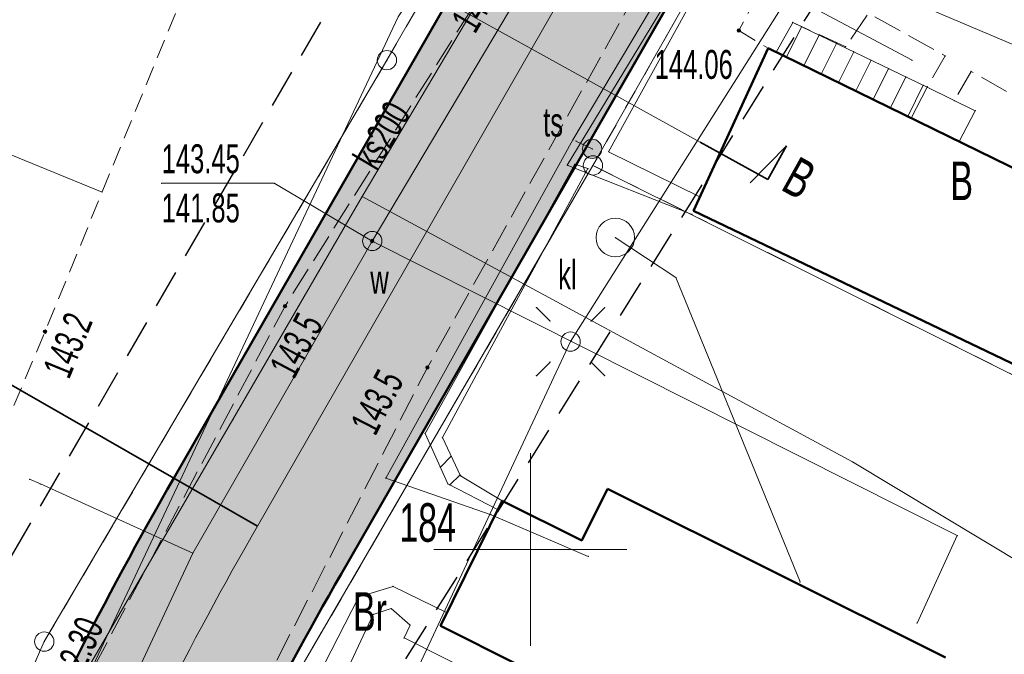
# Model space of a CAD drawing. Extents: x 6456700 to 6518119, y 5963420 to 5980059.
# Tile 129 of 256: x 6512206 to 6512231, y 5965846 to 5965863. Entities that reach past the tile are written whole.
import ezdxf
from ezdxf.enums import TextEntityAlignment as Align

# ---------------------------------------------------------------- set-up
doc = ezdxf.new("R2010")
doc.units = 0
doc.header["$MEASUREMENT"] = 0
for name, pattern in [('L_0_03', [1, 0.5, -0.5]), ('L_0_04', [1.5, 1, -0.5]), ('L_0_52', [1, 0.75, -0.25]), ('L_0_5A', [0.75, 0.5, -0.25])]:
    doc.linetypes.add(name, pattern=pattern)
doc.layers.get('0').update_dxf_attribs({"color": 2, "linetype": 'CONTINUOUS', "lineweight": 5})
for name, color, linetype, lineweight in [('000_Inne__niezydentyfikowane_', 7, 'CONTINUOUS', 18), ('18mm Kreska ciągła', 7, 'CONTINUOUS', 18), ('202_punkt_graniczny', 7, 'CONTINUOUS', 18), ('210_oznaczenie_konturu_uzytku_gruntowego', 96, 'CONTINUOUS', 18), ('211_numer_dzialki_ewidencyjnej', 7, 'CONTINUOUS', 18), ('218_kontur_uzytku_gruntowego', 96, 'L_0_03', 18), ('219_dzialka_ewidencyjna', 7, 'CONTINUOUS', 18), ('312_budynek_ewidencyjny', 7, 'CONTINUOUS', 18), ('352_schody', 7, 'CONTINUOUS', 18), ('35mm Ciągła', 7, 'CONTINUOUS', 35), ('50mm Kreska ciągła', 7, 'CONTINUOUS', 50), ('9mm Kreska ciągła', 252, 'CONTINUOUS', 9), ('jezdnia', 7, 'CONTINUOUS', 18), ('komora_podziemna', 7, 'CONTINUOUS', 18), ('komora_podziemna_Atr17', 7, 'CONTINUOUS', 18), ('latarnia', 7, 'CONTINUOUS', 18), ('obszar_utwardzony', 7, 'CONTINUOUS', 18), ('osadnik__szambo', 7, 'CONTINUOUS', 18), ('osadnik__szambo_Atr17', 7, 'CONTINUOUS', 18), ('pikieta_naturalna', 7, 'CONTINUOUS', 18), ('pikieta_naturalna_Atr2', 7, 'CONTINUOUS', 18), ('pikieta_sztuczna', 7, 'CONTINUOUS', 18), ('pikieta_sztuczna_Atr2', 7, 'CONTINUOUS', 18), ('przewod_elektroenergetyczny_niskiego_napiecia', 7, 'CONTINUOUS', 18), ('przewod_kanalizacyjny', 7, 'CONTINUOUS', 18), ('przewod_kanalizacyjny_Atr1', 7, 'CONTINUOUS', 18), ('przewod_telekomunikacyjny_podziemny', 7, 'CONTINUOUS', 18), ('przewod_wodociagowy', 7, 'CONTINUOUS', 18), ('rzedna', 7, 'CONTINUOUS', 18), ('rzedna_Atr2', 7, 'CONTINUOUS', 18), ('rzedna_Atr3', 7, 'CONTINUOUS', 18), ('sciana_oporowa__linia_', 7, 'CONTINUOUS', 18), ('sciana_oporowa__poligon_', 7, 'CONTINUOUS', 18), ('siatka_krzyrzy', 7, 'CONTINUOUS', 18), ('skarpa_nieumocniona', 7, 'CONTINUOUS', 18), ('slup_przewodow_napowietrznych', 7, 'CONTINUOUS', 18), ('slupek_telekomunikacyjny', 7, 'CONTINUOUS', 18), ('slupek_telekomunikacyjny_Atr17', 7, 'CONTINUOUS', 18), ('taras', 7, 'CONTINUOUS', 18), ('Zakres', 7, 'CONTINUOUS', 18)]:
    doc.layers.add(name, color=color, linetype=linetype, lineweight=lineweight)
doc.styles.get("Standard").update_dxf_attribs({"font": 'txt', "width": 0.75})
doc.styles.add('Znaczniki', font='GOTHIC.TTF', dxfattribs={"width": 0.7})

# ---------------------------------------------------------------- blocks, each defined once
blk = doc.blocks.new('mdcp_nowa')
at = {"layer": 'pikieta_naturalna', "linetype": 'Continuous', "lineweight": 18}
for points in [[(6494943.64, 5982306.265, 1), (6494943.64, 5982306.355, 1)], [(6494937.42, 5982305.605, 1), (6494937.42, 5982305.695, 1)], [(6494947.33, 5982304.675, 1), (6494947.33, 5982304.765, 1)]]:
    blk.add_hatch(color=18, dxfattribs=at).paths.add_polyline_path(points)
at = {"layer": 'pikieta_sztuczna', "linetype": 'Continuous', "lineweight": 18}
blk.add_hatch(color=18, dxfattribs=at).paths.add_polyline_path([(6494955.4, 5982313.415, 1), (6494955.4, 5982313.505, 1)])
at = {"layer": 'rzedna', "linetype": 'Continuous', "lineweight": 18}
blk.add_hatch(color=18, dxfattribs=at).paths.add_polyline_path([(6494945.9, 5982307.955, 1), (6494945.9, 5982308.045, 1)])
at = {"layer": 'slupek_telekomunikacyjny', "linetype": 'Continuous', "lineweight": 18}
blk.add_hatch(color=30, dxfattribs=at).paths.add_polyline_path([(6494951.6, 5982310.14, 1), (6494951.6, 5982310.64, 1)])
at = {"layer": '000_Inne__niezydentyfikowane_', "linetype": 'Continuous', "lineweight": 18, "flags": 128}
blk.add_lwpolyline([(6494938.9, 5982309.27), (6494922.65, 5982315.93)], dxfattribs=at)
at = {"layer": '000_Inne__niezydentyfikowane_'}
blk.add_point((6494938.9, 5982309.27), dxfattribs=at)
at = {"layer": '202_punkt_graniczny', "color": 7, "linetype": 'Continuous', "lineweight": 18}
for centre in [(6494946.28, 5982312.69), (6494951.62, 5982309.96), (6494937.4, 5982297.61)]:
    blk.add_circle(centre, 0.25, dxfattribs=at)
at = {"layer": '202_punkt_graniczny'}
for p in [(6494946.28, 5982312.69), (6494951.62, 5982309.96), (6494937.4, 5982297.61)]:
    blk.add_point(p, dxfattribs=at)
at = {"layer": '218_kontur_uzytku_gruntowego', "lineweight": 18, "flags": 128}
for points in [[(6494946.28, 5982312.69), (6494956.48, 5982330.44)], [(6494961.6, 5982327.54), (6494951.62, 5982309.96)], [(6494937.4, 5982297.61), (6494946.28, 5982312.69)], [(6494951.62, 5982309.96), (6494942.78, 5982294.74)], [(6494968.23, 5982301.67), (6494951.62, 5982309.96)], [(6494919, 5982255.48), (6494937.4, 5982297.61)]]:
    blk.add_lwpolyline(points, dxfattribs=at)
at = {"layer": '218_kontur_uzytku_gruntowego'}
for p in [(6494946.28, 5982312.69), (6494946.28, 5982312.69), (6494946.28, 5982312.69), (6494946.28, 5982312.69), (6494951.62, 5982309.96), (6494951.62, 5982309.96), (6494951.62, 5982309.96), (6494951.62, 5982309.96), (6494951.62, 5982309.96), (6494951.62, 5982309.96), (6494937.4, 5982297.61), (6494937.4, 5982297.61), (6494937.4, 5982297.61), (6494937.4, 5982297.61)]:
    blk.add_point(p, dxfattribs=at)
at = {"layer": '219_dzialka_ewidencyjna', "color": 3, "linetype": 'Continuous', "lineweight": 18, "flags": 128}
for points in [[(6494946.28, 5982312.69), (6494956.48, 5982330.44)], [(6494961.6, 5982327.54), (6494951.62, 5982309.96)], [(6494937.4, 5982297.61), (6494946.28, 5982312.69)], [(6494942.78, 5982294.74), (6494951.62, 5982309.96)], [(6494951.62, 5982309.96), (6494968.23, 5982301.67)], [(6494919, 5982255.48), (6494937.4, 5982297.61)]]:
    blk.add_lwpolyline(points, dxfattribs=at)
at = {"layer": '219_dzialka_ewidencyjna', "color": 3}
for p in [(6494946.28, 5982312.69), (6494946.28, 5982312.69), (6494951.62, 5982309.96), (6494951.62, 5982309.96), (6494951.62, 5982309.96), (6494937.4, 5982297.61), (6494937.4, 5982297.61)]:
    blk.add_point(p, dxfattribs=at)
at = {"layer": '312_budynek_ewidencyjny', "color": 7, "linetype": 'Continuous', "lineweight": 50, "flags": 128}
for points in [[(6494954.23, 5982308.78), (6494956.16, 5982313)], [(6494956.16, 5982313), (6494970.17, 5982306.15)], [(6494968.2, 5982302.08), (6494954.23, 5982308.78)], [(6494951.33, 5982300.23), (6494952, 5982301.57)], [(6494952, 5982301.57), (6494960.76, 5982297.2)], [(6494947.67, 5982298.02), (6494949.27, 5982301.26)], [(6494949.27, 5982301.26), (6494951.33, 5982300.23)], [(6494949.7, 5982297), (6494947.67, 5982298.02)]]:
    blk.add_lwpolyline(points, dxfattribs=at)
at = {"layer": '312_budynek_ewidencyjny'}
for p in [(6494956.16, 5982313), (6494956.16, 5982313), (6494954.23, 5982308.78), (6494954.23, 5982308.78), (6494952, 5982301.57), (6494952, 5982301.57), (6494949.27, 5982301.26), (6494949.27, 5982301.26), (6494951.33, 5982300.23), (6494951.33, 5982300.23), (6494947.67, 5982298.02), (6494947.67, 5982298.02)]:
    blk.add_point(p, dxfattribs=at)
at = {"layer": '352_schody', "color": 7, "linetype": 'Continuous', "lineweight": 18, "flags": 128}
for points in [[(6494956.37, 5982312.9), (6494956.8, 5982313.67), (6494960.28, 5982311.99), (6494959.87, 5982311.19)], [(6494960.28, 5982311.99), (6494961.53, 5982311.38), (6494961.11, 5982310.58), (6494959.87, 5982311.19)]]:
    blk.add_lwpolyline(points, close=True, dxfattribs=at)
for points in [[(6494956.637, 5982312.769), (6494957.029, 5982313.559)], [(6494957.087, 5982312.55), (6494957.479, 5982313.342)], [(6494957.536, 5982312.33), (6494957.93, 5982313.125)], [(6494957.985, 5982312.111), (6494958.38, 5982312.907)], [(6494958.434, 5982311.891), (6494958.83, 5982312.69)], [(6494958.884, 5982311.672), (6494959.281, 5982312.472)], [(6494959.333, 5982311.452), (6494959.731, 5982312.255)], [(6494959.782, 5982311.233), (6494960.181, 5982312.038)]]:
    blk.add_lwpolyline(points, dxfattribs=at)
at = {"layer": '352_schody'}
for p in [(6494956.8, 5982313.67), (6494956.8, 5982313.67), (6494957.029, 5982313.559), (6494957.479, 5982313.342), (6494957.93, 5982313.125), (6494956.37, 5982312.9), (6494956.37, 5982312.9), (6494958.38, 5982312.907), (6494956.637, 5982312.769), (6494957.087, 5982312.55), (6494958.83, 5982312.69), (6494957.536, 5982312.33), (6494959.281, 5982312.472), (6494957.985, 5982312.111), (6494959.731, 5982312.255), (6494960.181, 5982312.038), (6494958.434, 5982311.891), (6494960.28, 5982311.99), (6494960.28, 5982311.99), (6494960.28, 5982311.99), (6494960.28, 5982311.99), (6494958.884, 5982311.672), (6494959.333, 5982311.452), (6494961.53, 5982311.38), (6494961.53, 5982311.38), (6494959.782, 5982311.233), (6494959.87, 5982311.19), (6494959.87, 5982311.19), (6494959.87, 5982311.19), (6494959.87, 5982311.19), (6494961.11, 5982310.58), (6494961.11, 5982310.58)]:
    blk.add_point(p, dxfattribs=at)
at = {"layer": 'jezdnia', "color": 7, "linetype": 'L_0_52', "lineweight": 18, "flags": 128}
blk.add_lwpolyline([(6495134.37, 5982583.3), (6495113.38, 5982574.25), (6495104.78, 5982567.21), (6495094.42, 5982556.42), (6495077.25, 5982527.64), (6495065.47, 5982509.01), (6495049.82, 5982491.48), (6495035, 5982466.78), (6495029.3, 5982456), (6495014.86, 5982429.39), (6495004.75, 5982409.18), (6494998.73, 5982397.06), (6494987.52, 5982373.63), (6494982.83, 5982364.72), (6494972.31, 5982345.03), (6494970.53, 5982342.23), (6494960.57, 5982327.01), (6494956.04, 5982320.35), (6494947.33, 5982304.72), (6494935.61, 5982281.93), (6494926.04, 5982257.99), (6494919.72, 5982242.45), (6494913.81, 5982225.8), (6494910.48, 5982216.25), (6494906.14, 5982216.99), (6494909.9, 5982227.31), (6494916.12, 5982243.16), (6494921.48, 5982258.77), (6494931.15, 5982282.69), (6494943.64, 5982306.31), (6494959.06, 5982330.89), (6494969.1, 5982347.08), (6494979.83, 5982365.44), (6494985.75, 5982378.98), (6494994.88, 5982398.03), (6495001.66, 5982410.76), (6495011.8, 5982430.8), (6495026, 5982457.23), (6495032.25, 5982468.97), (6495046.11, 5982493.71), (6495063.09, 5982514.09), (6495073.26, 5982529.52), (6495082.96, 5982547.05), (6495093.01, 5982560.56), (6495101.98, 5982569.59), (6495101.3, 5982571.6), (6495108.99, 5982577.59), (6495110.03, 5982578.44), (6495121.58, 5982583.64), (6495122.46, 5982584.02), (6495130.77, 5982587.79), (6495134.82, 5982589.62), (6495140.56, 5982589.08), (6495141.32, 5982585.54)], close=True, dxfattribs=at)
at = {"layer": 'jezdnia'}
for p in [(6494943.64, 5982306.31), (6494947.33, 5982304.72)]:
    blk.add_point(p, dxfattribs=at)
at = {"layer": 'komora_podziemna', "color": 5, "linetype": 'Continuous', "lineweight": 13}
blk.add_circle((6494945.9, 5982308), 0.25, dxfattribs=at)
at = {"layer": 'komora_podziemna'}
blk.add_point((6494945.9, 5982308), dxfattribs=at)
at = {"layer": 'latarnia', "color": 7, "linetype": 'Continuous', "lineweight": 13, "flags": 128}
for points in [[(6494950.51, 5982305.921), (6494950.157, 5982306.274)], [(6494951.571, 5982305.921), (6494951.924, 5982306.274)], [(6494950.51, 5982304.86), (6494950.157, 5982304.507)], [(6494951.571, 5982304.86), (6494951.924, 5982304.507)]]:
    blk.add_lwpolyline(points, dxfattribs=at)
at = {"layer": 'latarnia', "color": 7, "linetype": 'Continuous', "lineweight": 13}
blk.add_circle((6494951.04, 5982305.39), 0.25, dxfattribs=at)
at = {"layer": 'latarnia'}
for p in [(6494950.157, 5982306.274), (6494951.924, 5982306.274), (6494950.51, 5982305.921), (6494951.571, 5982305.921), (6494951.04, 5982305.39), (6494950.51, 5982304.86), (6494951.571, 5982304.86), (6494950.157, 5982304.507), (6494951.924, 5982304.507)]:
    blk.add_point(p, dxfattribs=at)
at = {"layer": 'obszar_utwardzony', "color": 7, "linetype": 'L_0_52', "lineweight": 18, "flags": 128}
blk.add_lwpolyline([(6494961.77, 5982319.84), (6494962.77, 5982319.21), (6494961.84, 5982317.7), (6494961.15, 5982318.12), (6494960.68, 5982317.3), (6494960.57, 5982316.31), (6494961.53, 5982315.75), (6494961.88, 5982316.34), (6494962.96, 5982315.7), (6494962.63, 5982315.1), (6494967.87, 5982312.1), (6494968.87, 5982312.11), (6494969.31, 5982312.47), (6494970.07, 5982313.81), (6494972.48, 5982312.34), (6494972.89, 5982313.03), (6494973.6, 5982312.7), (6494973.5, 5982312.71), (6494972.72, 5982311.38), (6494971.79, 5982311.92), (6494968.79, 5982306.83), (6494967.17, 5982307.62), (6494967.79, 5982308.73), (6494965.46, 5982310.09), (6494964.71, 5982308.82), (6494963.72, 5982309.3), (6494964.49, 5982310.65), (6494961.42, 5982312.4), (6494960.99, 5982311.64), (6494960.28, 5982311.99), (6494960.75, 5982312.8), (6494958.76, 5982313.91), (6494958.17, 5982313.04), (6494956.8, 5982313.67), (6494956.37, 5982312.9), (6494956.16, 5982313), (6494955.4, 5982313.46), (6494956.12, 5982314.8), (6494954.64, 5982315.57), (6494956.8, 5982319.12), (6494958.64, 5982318.07), (6494959.28, 5982318.19), (6494960.08, 5982318.81), (6494957.55, 5982320.39), (6494957.95, 5982321.07), (6494958.46, 5982321.93)], close=True, dxfattribs=at)
at = {"layer": 'obszar_utwardzony'}
for p in [(6494956.8, 5982313.67), (6494955.4, 5982313.46), (6494956.16, 5982313), (6494956.37, 5982312.9), (6494958.17, 5982313.04), (6494960.75, 5982312.8), (6494961.42, 5982312.4), (6494960.28, 5982311.99), (6494960.99, 5982311.64)]:
    blk.add_point(p, dxfattribs=at)
at = {"layer": 'osadnik__szambo', "color": 34, "linetype": 'Continuous', "lineweight": 18}
blk.add_circle((6494952.2, 5982308.09), 0.5, dxfattribs=at)
at = {"layer": 'osadnik__szambo'}
blk.add_point((6494952.2, 5982308.09), dxfattribs=at)
at = {"layer": 'pikieta_naturalna', "color": 7, "linetype": 'Continuous', "lineweight": 18}
for centre in [(6494943.64, 5982306.31), (6494937.42, 5982305.65), (6494947.33, 5982304.72)]:
    blk.add_circle(centre, 0.045, dxfattribs=at)
at = {"layer": 'pikieta_naturalna'}
for p in [(6494943.64, 5982306.31), (6494937.42, 5982305.65), (6494947.33, 5982304.72)]:
    blk.add_point(p, dxfattribs=at)
at = {"layer": 'pikieta_sztuczna', "color": 7, "linetype": 'Continuous', "lineweight": 18}
blk.add_circle((6494955.4, 5982313.46), 0.045, dxfattribs=at)
at = {"layer": 'pikieta_sztuczna'}
blk.add_point((6494955.4, 5982313.46), dxfattribs=at)
at = {"layer": 'przewod_elektroenergetyczny_niskiego_napiecia', "color": 1, "linetype": 'Continuous', "lineweight": 18, "flags": 128}
for points in [[(6494951.04, 5982305.39), (6494971.34, 5982337.55)], [(6494937.26, 5982275.87), (6494951.04, 5982305.39)]]:
    blk.add_lwpolyline(points, dxfattribs=at)
at = {"layer": 'przewod_elektroenergetyczny_niskiego_napiecia'}
blk.add_point((6494951.04, 5982305.39), dxfattribs=at)
blk.add_point((6494951.04, 5982305.39), dxfattribs=at)
at = {"layer": 'przewod_elektroenergetyczny_niskiego_napiecia', "color": 1}
blk.add_point((6494951.04, 5982305.39), dxfattribs=at)
blk.add_point((6494951.04, 5982305.39), dxfattribs=at)
at = {"layer": 'przewod_kanalizacyjny', "color": 34, "linetype": 'Continuous', "lineweight": 18, "flags": 128}
for points in [[(6494937.55, 5982295.28), (6494937.87, 5982295.79), (6494942.29, 5982303.37), (6494945.64, 5982309.15), (6494950.34, 5982317.08), (6494950.65, 5982317.6)], [(6494950.66, 5982317.6), (6494950.65, 5982317.6), (6494951.18, 5982317.32), (6494959.89, 5982312.69)], [(6494945.64, 5982309.15), (6494958.35, 5982302.27), (6494976.47, 5982291.36)], [(6494956.99, 5982299.16), (6494953.77, 5982307.05), (6494952.2, 5982308.09)]]:
    blk.add_lwpolyline(points, dxfattribs=at)
at = {"layer": 'przewod_kanalizacyjny'}
for p in [(6494959.89, 5982312.69), (6494945.64, 5982309.15), (6494945.64, 5982309.15), (6494952.2, 5982308.09), (6494953.77, 5982307.05), (6494942.29, 5982303.37), (6494958.35, 5982302.27), (6494956.99, 5982299.16)]:
    blk.add_point(p, dxfattribs=at)
at = {"layer": 'przewod_telekomunikacyjny_podziemny', "color": 30, "linetype": 'Continuous', "lineweight": 18, "flags": 128}
for points in [[(6494901.62, 5982190.73), (6494906.93, 5982205.38), (6494911.62, 5982220.93), (6494915.73, 5982231.59), (6494911.08, 5982233.33), (6494928.49, 5982275.35), (6494946.57, 5982313.81), (6494960.48, 5982334.35), (6494965.17, 5982341.38), (6494972.14, 5982353.83), (6494985.3, 5982378.53), (6494993.02, 5982395.45), (6495008.18, 5982425.35), (6495017.88, 5982443.43), (6495022.56, 5982450.66), (6495031.38, 5982466.91), (6495039.03, 5982482.79), (6495040.55, 5982485.59), (6495048.7, 5982498.93), (6495056.63, 5982506.55), (6495061.71, 5982512.37), (6495068.26, 5982521.25), (6495074.92, 5982532.24)], [(6494962.09, 5982330.47), (6494959.2, 5982324.24), (6494951.1, 5982310.62), (6494946.25, 5982301.85), (6494948.98, 5982300.9), (6494951.5, 5982299.82)], [(6494951.6, 5982310.39), (6494951.18, 5982310.59)]]:
    blk.add_lwpolyline(points, dxfattribs=at)
at = {"layer": 'przewod_telekomunikacyjny_podziemny'}
for p in [(6494951.1, 5982310.62), (6494951.18, 5982310.59), (6494951.6, 5982310.39), (6494946.25, 5982301.85), (6494948.98, 5982300.9), (6494951.5, 5982299.82)]:
    blk.add_point(p, dxfattribs=at)
at = {"layer": 'przewod_wodociagowy', "color": 5, "linetype": 'Continuous', "lineweight": 18, "flags": 128}
for points in [[(6494941.25, 5982299.9), (6494945.9, 5982308), (6494958.57, 5982329.31)], [(6494968.86, 5982315.45), (6494966.26, 5982311.51), (6494945.89, 5982320.14), (6494939.44, 5982322.87)], [(6494945.9, 5982308), (6494961.06, 5982300.36), (6494960.02, 5982298.09)], [(6494907.57, 5982152.18), (6494905.83, 5982154.51), (6494898.25, 5982164.04), (6494898.06, 5982180.83), (6494903.98, 5982205.49), (6494905.04, 5982209.28), (6494911.31, 5982228.37), (6494914.05, 5982237.38), (6494923.22, 5982259.63), (6494928.59, 5982272.81), (6494941.25, 5982299.9), (6494937.3, 5982301.7), (6494937.02, 5982301.82)]]:
    blk.add_lwpolyline(points, dxfattribs=at)
at = {"layer": 'przewod_wodociagowy'}
for p in [(6494945.9, 5982308), (6494945.9, 5982308), (6494937.02, 5982301.82), (6494937.3, 5982301.7), (6494961.06, 5982300.36), (6494941.25, 5982299.9), (6494941.25, 5982299.9), (6494960.02, 5982298.09)]:
    blk.add_point(p, dxfattribs=at)
at = {"layer": 'rzedna', "color": 7, "linetype": 'Continuous', "lineweight": 18}
blk.add_circle((6494945.9, 5982308), 0.045, dxfattribs=at)
at = {"layer": 'rzedna'}
blk.add_point((6494945.9, 5982308), dxfattribs=at)
at = {"layer": 'rzedna_Atr2', "color": 7, "linetype": 'Continuous', "lineweight": 18, "flags": 128}
blk.add_lwpolyline([(6494945.9, 5982308), (6494943.36, 5982309.5), (6494940.443, 5982309.5)], dxfattribs=at)
at = {"layer": 'rzedna_Atr2'}
for p in [(6494940.443, 5982309.5), (6494943.36, 5982309.5), (6494945.9, 5982308)]:
    blk.add_point(p, dxfattribs=at)
at = {"layer": 'sciana_oporowa__linia_', "color": 7, "linetype": 'Continuous', "lineweight": 18, "flags": 128}
for points in [[(6494954.19, 5982308.691), (6494950.953, 5982309.964), (6494954.424, 5982315.696)], [(6494954.39, 5982309.149), (6494952.027, 5982310.316), (6494954.856, 5982315.445)]]:
    blk.add_lwpolyline(points, dxfattribs=at)
at = {"layer": 'sciana_oporowa__linia_'}
for p in [(6494952.027, 5982310.316), (6494950.953, 5982309.964), (6494954.39, 5982309.149), (6494954.19, 5982308.691)]:
    blk.add_point(p, dxfattribs=at)
at = {"layer": 'sciana_oporowa__poligon_', "color": 7, "linetype": 'Continuous', "lineweight": 18, "flags": 128}
blk.add_lwpolyline([(6494947.27, 5982303.01), (6494951.15, 5982309.99), (6494951.49, 5982309.88), (6494947.72, 5982302.9), (6494948.19, 5982301.91), (6494949.27, 5982301.26), (6494949.16, 5982301.03), (6494947.86, 5982301.7)], close=True, dxfattribs=at)
for points in [[(6494947.665, 5982302.132), (6494947.949, 5982302.417)], [(6494947.913, 5982301.673), (6494948.177, 5982301.937)]]:
    blk.add_lwpolyline(points, dxfattribs=at)
at = {"layer": 'sciana_oporowa__poligon_'}
for p in [(6494951.15, 5982309.99), (6494951.15, 5982309.99), (6494951.49, 5982309.88), (6494951.49, 5982309.88), (6494947.27, 5982303.01), (6494947.27, 5982303.01), (6494947.72, 5982302.9), (6494947.72, 5982302.9), (6494947.949, 5982302.417), (6494947.665, 5982302.132), (6494948.177, 5982301.937), (6494948.19, 5982301.91), (6494948.19, 5982301.91), (6494947.86, 5982301.7), (6494947.86, 5982301.7), (6494947.913, 5982301.673), (6494949.27, 5982301.26), (6494949.27, 5982301.26), (6494949.16, 5982301.03), (6494949.16, 5982301.03)]:
    blk.add_point(p, dxfattribs=at)
at = {"layer": 'siatka_krzyrzy', "linetype": 'Continuous', "lineweight": 18, "flags": 128}
for points in [[(6494950, 5982297.5), (6494950, 5982302.5)], [(6494947.5, 5982300), (6494952.5, 5982300)]]:
    blk.add_lwpolyline(points, dxfattribs=at)
at = {"layer": 'skarpa_nieumocniona', "color": 7, "linetype": 'L_0_5A', "lineweight": 18, "flags": 128}
blk.add_lwpolyline([(6494965.58, 5982349.31), (6494962.89, 5982340.22), (6494951, 5982325), (6494945.37, 5982325.08), (6494937.42, 5982305.65), (6494933.1, 5982295.35), (6494927.37, 5982283.13), (6494921.28, 5982272.01), (6494917.86, 5982259.82), (6494915.26, 5982262.12), (6494913.02, 5982263.13), (6494900.61, 5982269.37), (6494912.93, 5982296.52), (6494936.43, 5982343.45), (6494956.82, 5982374.63), (6494978.03, 5982367.95)], close=True, dxfattribs=at)
at = {"layer": 'skarpa_nieumocniona'}
blk.add_point((6494937.42, 5982305.65), dxfattribs=at)
blk.add_point((6494937.42, 5982305.65), dxfattribs=at)
at = {"layer": 'slup_przewodow_napowietrznych', "color": 7, "linetype": 'Continuous', "lineweight": 13}
blk.add_circle((6494951.04, 5982305.39), 0.25, dxfattribs=at)
at = {"layer": 'slup_przewodow_napowietrznych'}
blk.add_point((6494951.04, 5982305.39), dxfattribs=at)
at = {"layer": 'slupek_telekomunikacyjny', "color": 30, "linetype": 'Continuous', "lineweight": 18}
blk.add_circle((6494951.6, 5982310.39), 0.25, dxfattribs=at)
at = {"layer": 'slupek_telekomunikacyjny'}
blk.add_point((6494951.6, 5982310.39), dxfattribs=at)
at = {"layer": 'taras', "color": 7, "linetype": 'Continuous', "lineweight": 18, "flags": 128}
for points in [[(6494947.15, 5982291.38), (6494942.85, 5982293.49), (6494945.55, 5982298.77), (6494946.44, 5982299.04), (6494947.84, 5982298.36), (6494947.67, 5982298.02), (6494949.7, 5982297), (6494947.7, 5982293), (6494949.22, 5982292.24), (6494948.46, 5982290.73)], [(6494947.372, 5982291.828), (6494943.815, 5982293.811), (6494945.928, 5982298.317), (6494946.394, 5982298.465), (6494946.882, 5982298.034), (6494946.723, 5982297.706), (6494948.753, 5982296.686), (6494946.751, 5982292.684), (6494948.268, 5982291.924), (6494948.146, 5982291.673)]]:
    blk.add_lwpolyline(points, close=True, dxfattribs=at)
at = {"layer": 'taras'}
for p in [(6494946.44, 5982299.04), (6494945.55, 5982298.77), (6494945.928, 5982298.317), (6494946.394, 5982298.465), (6494947.84, 5982298.36), (6494946.882, 5982298.034), (6494947.67, 5982298.02), (6494946.723, 5982297.706)]:
    blk.add_point(p, dxfattribs=at)
at = {"layer": 'Zakres', "linetype": 'L_0_04', "lineweight": 25, "flags": 128}
blk.add_lwpolyline([(6495113.77, 5985050.22), (6495121.12, 5984877.07), (6495125.76, 5984757.87), (6495129.89, 5984649.81), (6495141.08, 5984611.3), (6495145.77, 5984544.53), (6495147.36, 5984487.27), (6495157.22, 5984392.07), (6495162.95, 5984387.45), (6495180.24, 5984384.16), (6495229.5, 5984386.61), (6495251.65, 5984373.41), (6495258.77, 5984357.12), (6495255.44, 5984330.44), (6495250.77, 5984304.39), (6495252.21, 5984282.78), (6495255.46, 5984256.45), (6495254.94, 5984238.25), (6495266.4, 5984211), (6495277.24, 5984182.33), (6495294.2, 5984133.19), (6495300.94, 5984095.37), (6495313.24, 5984037.69), (6495317.44, 5983978.18), (6495300.35, 5983922.18), (6495282.35, 5983883.38), (6495266.21, 5983862.23), (6495242.03, 5983839.67), (6495211.11, 5983816.86), (6495158.26, 5983772.66), (6495130.6, 5983651.16), (6495116.31, 5983543.43), (6495129.51, 5983346.73), (6495134.58, 5983264.71), (6495139.64, 5983186.97), (6495193.25, 5983077.94), (6495199.2, 5983041.97), (6495206.23, 5983026), (6495208.96, 5983004.88), (6495202.27, 5982979.48), (6495202.42, 5982950.13), (6495209.35, 5982897.38), (6495215.97, 5982850.34), (6495228.6, 5982809.97), (6495226.85, 5982778.82), (6495225.04, 5982750.56), (6495220.26, 5982723.37), (6495226.54, 5982679.97), (6495206.06, 5982669.48), (6495192.68, 5982657.71), (6495184.57, 5982648.65), (6495174.78, 5982624.58), (6495164.23, 5982604.61), (6495150.7, 5982588.3), (6495137.69, 5982582.43), (6495118.26, 5982573.75), (6495100.35, 5982558.42), (6495090.36, 5982544.99), (6495075.87, 5982519.06), (6495060.83, 5982499.68), (6495049.41, 5982485.49), (6495035.07, 5982459.7), (6495006.7, 5982406.64), (6494980.89, 5982351.84), (6494944.35, 5982293.29), (6494925.72, 5982250.11), (6494905.2, 5982190.37), (6494898.43, 5982153.5), (6494879.51, 5982063.89), (6494864.14, 5981992.66), (6494816.93, 5981768.61), (6494777.79, 5981577.7), (6494739.84, 5981394.72), (6494718.65, 5981297.89), (6494716.45, 5981237.31), (6494738.62, 5981208.21), (6494776.48, 5981173.06), (6494817.16, 5981137.44), (6494847.63, 5981109.8), (6494877.39, 5981077.08), (6494912.75, 5981030.55), (6494916.06, 5981014.71), (6494903.86, 5980957.01), (6494916.13, 5980953.51), (6494892.32, 5980927.59), (6494850.7, 5980858.8), (6494806.81, 5980779.89), (6494785.1, 5980753.49), (6494715.22, 5980723.29), (6494679.96, 5980686.78), (6494651.35, 5980651.29), (6494549.14, 5980683.24), (6494511.84, 5980659.66), (6494443.61, 5980630.33), (6494428.78, 5980598.6), (6494431.58, 5980579.46), (6494420.56, 5980549.76), (6494416.45, 5980528.2), (6494403.86, 5980507.16), (6494388.89, 5980482.96), (6494365.32, 5980407.99), (6494335.67, 5980315.15), (6494332.29, 5980297.41), (6494335.1, 5980278.18), (6494347.25, 5980254.84), (6494336.79, 5980250.09), (6494300.04, 5980271.34), (6494320.8, 5980301.43), (6494336.81, 5980349.17), (6494344.85, 5980380.92), (6494360.85, 5980437.13), (6494374.18, 5980476.38), (6494386.14, 5980498.84), (6494403.02, 5980528.52), (6494411.33, 5980563.19), (6494420.84, 5980586.25), (6494420.25, 5980601.11), (6494434.95, 5980635.94), (6494446.75, 5980644.99), (6494465.77, 5980647.27), (6494513.02, 5980669.46), (6494507.85, 5980679.68), (6494547.89, 5980705.83), (6494570.06, 5980691.34), (6494636.17, 5980669.05), (6494706.14, 5980756.86), (6494742.78, 5980772.58), (6494798.53, 5980814.27), (6494826.12, 5980867.97), (6494849.57, 5980908.6), (6494845.35, 5980942.01), (6494853.94, 5980970.83), (6494891.08, 5980960.54), (6494890.11, 5980965.73), (6494903.94, 5981025.69), (6494869.98, 5981070.3), (6494770.97, 5981160.58), (6494728.18, 5981200.64), (6494706.13, 5981229.56), (6494707.94, 5981299.75), (6494728.84, 5981398.1), (6494767.06, 5981580.19), (6494806.17, 5981770.55), (6494854.36, 5981994.76), (6494869.73, 5982065.97), (6494888.61, 5982155.44), (6494891.67, 5982173.95), (6494895.82, 5982197.45), (6494916.38, 5982253.72), (6494935.47, 5982297.95), (6494954.97, 5982331.67), (6494972.09, 5982356.64), (6494997.76, 5982411.14), (6495026.29, 5982464.48), (6495041.09, 5982491.09), (6495052.99, 5982505.88), (6495067.51, 5982524.6), (6495081.94, 5982550.43), (6495092.99, 5982565.28), (6495112.86, 5982582.29), (6495133.59, 5982591.55), (6495144.48, 5982596.46), (6495155.87, 5982610.19), (6495165.7, 5982628.8), (6495175.96, 5982654.03), (6495185.62, 5982664.83), (6495200.4, 5982677.82), (6495212.49, 5982688.04), (6495209.64, 5982723.43), (6495215.22, 5982750.57), (6495216.87, 5982779.54), (6495218.31, 5982809.31), (6495206.86, 5982847.92), (6495199.44, 5982894.74), (6495192.11, 5982948.71), (6495190.16, 5982979.24), (6495183.47, 5983075.16), (6495129.79, 5983184.34), (6495124.6, 5983264.07), (6495119.53, 5983346.09), (6495106.27, 5983543.75), (6495120.74, 5983652.9), (6495148.75, 5983779.42), (6495204.15, 5983826.04), (6495273.41, 5983889.36), (6495288.53, 5983927.42), (6495300.83, 5983964.69), (6495303.91, 5983980.14), (6495301.32, 5984039.55), (6495291.1, 5984093.63), (6495284.5, 5984130.67), (6495267.84, 5984178.93), (6495257.12, 5984207.3), (6495244.96, 5984236.19), (6495244.79, 5984255.42), (6495242.25, 5984281.97), (6495240.71, 5984304.95), (6495245.55, 5984331.94), (6495248.51, 5984355.64), (6495243.77, 5984366.47), (6495226.98, 5984376.47), (6495179.54, 5984374.12), (6495158.61, 5984378.09), (6495147.7, 5984386.91), (6495137.38, 5984486.61), (6495135.78, 5984544.04), (6495131.18, 5984609.54), (6495119.95, 5984648.2), (6495115.76, 5984757.49), (6495111.12, 5984876.67), (6495103.73, 5985050.93), (6495109.36, 5985081.73), (6495120.41, 5985085.88)], close=True, dxfattribs=at)
at = {"layer": '210_oznaczenie_konturu_uzytku_gruntowego', "lineweight": 20, "width": 0.66}
for s, p in [('B', (6494960.882, 5982310.06)), ('Br', (6494945.4, 5982298.89))]:
    blk.add_text(s, height=1, dxfattribs=at).set_placement(p, align=Align.TOP_LEFT)
at = {"layer": '211_numer_dzialki_ewidencyjnej', "color": 7, "lineweight": 20, "width": 0.66}
blk.add_text('184', height=1, dxfattribs=at).set_placement((6494946.6, 5982301.2), align=Align.TOP_LEFT)
at = {"layer": 'komora_podziemna_Atr17', "color": 7, "lineweight": 15, "width": 0.66}
blk.add_text('w', height=0.75, dxfattribs=at).set_placement((6494945.85, 5982307.38), align=Align.TOP_LEFT)
at = {"layer": 'osadnik__szambo_Atr17', "color": 34, "lineweight": 15, "width": 0.66}
blk.add_text('kl', height=0.75, dxfattribs=at).set_placement((6494950.719, 5982307.5), align=Align.TOP_LEFT)
at = {"layer": 'pikieta_naturalna_Atr2', "color": 7, "lineweight": 15, "width": 0.66}
for s, rotation, p in [('143.5', 62.1, (6494943.21, 5982304.74)), ('143.2', 67.7, (6494937.346, 5982304.674)), ('143.5', 62.8, (6494945.31, 5982303.26))]:
    blk.add_text(s, height=0.75, rotation=rotation, dxfattribs=at).set_placement(p, align=Align.TOP_LEFT)
at = {"layer": 'pikieta_sztuczna_Atr2', "color": 7, "lineweight": 15, "width": 0.66}
blk.add_text('144.06', height=0.75, dxfattribs=at).set_placement((6494953.22, 5982312.955), align=Align.TOP_LEFT)
at = {"layer": 'przewod_kanalizacyjny_Atr1', "color": 34, "lineweight": 15, "width": 0.66}
blk.add_text('ks200', height=0.75, rotation=59.3, dxfattribs=at).set_placement((6494945.375, 5982310.172), align=Align.TOP_LEFT)
at = {"layer": 'rzedna_Atr2', "color": 7, "lineweight": 15, "width": 0.66}
for s, rotation, p in [('142.86', 59.3, (6494947.917, 5982313.731)), ('142.30', 66.9, (6494937.47, 5982296.455))]:
    blk.add_text(s, height=0.75, rotation=rotation, dxfattribs=at).set_placement(p, align=Align.TOP_LEFT)
blk.add_text('143.45', height=0.75, dxfattribs=at).set_placement((6494940.443, 5982310.508), align=Align.TOP_LEFT)
at = {"layer": 'rzedna_Atr3', "color": 7, "lineweight": 15, "width": 0.66}
blk.add_text('141.85', height=0.75, dxfattribs=at).set_placement((6494940.443, 5982309.232), align=Align.TOP_LEFT)
at = {"layer": 'slupek_telekomunikacyjny_Atr17', "color": 30, "lineweight": 15, "width": 0.66}
blk.add_text('ts', height=0.75, dxfattribs=at).set_placement((6494950.33, 5982311.46), align=Align.TOP_LEFT)

msp = doc.modelspace()

# ---------------------------------------------------------------- block references
at = {"linetype": 'ByBlock'}
msp.add_blockref('mdcp_nowa', (17268.786, -16450.998), dxfattribs=at)

# ---------------------------------------------------------------- next in the draw order: hatches: boundary and pattern name
at = {"layer": '9mm Kreska ciągła'}
h = msp.add_hatch(dxfattribs=at)
h.set_pattern_fill('SAND_AND_LIME', color=4, scale=0.1)
h.set_pattern_definition([(37.5, (6512163.41104, 5965706.02106), (-0.006803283, 0.208096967), [0, -0.16416, 0, -0.1836, 0, -0.1755]), (7.5, (6512163.41104, 5965706.02106), (0.19113588, 0.30479178), [0, -0.08856, 0, -0.14796, 0, -0.0567]), (-32.5, (6512163.2782, 5965706.02106), (0.33632732, 0.00061118), [0, -0.054, 0, -0.1944, 0, -0.2538]), (-42.5, (6512163.2782, 5965706.02106), (0.32466167, 0.09478896), [0, -0.027, 0, -0.12744, 0, -0.1458])])
edge = h.paths.add_edge_path()
edge.add_line((6512494.454, 5966351.121), (6512492.815, 5966327.914))
edge.add_arc((6512641.445, 5966317.419), 149, 175.96099, 178.25385)
edge.add_line((6512492.514, 5966321.96), (6512491.933, 5966302.891))
edge.add_arc((6512440.957, 5966304.445), 51, 348.133, 358.2538, ccw=False)
edge.add_line((6512490.867, 5966293.957), (6512486.741, 5966274.321))
edge.add_arc((6512500.441, 5966271.442), 14, 168.133, 189.6608)
edge.add_line((6512486.64, 5966269.093), (6512490.395, 5966247.035))
edge.add_line((6512490.395, 5966247.035), (6512490.607, 5966245.791))
edge.add_arc((6512474.833, 5966243.106), 16, 357.4133, 369.6608, ccw=False)
edge.add_line((6512490.817, 5966242.384), (6512490.724, 5966240.322))
edge.add_arc((6512474.74, 5966241.044), 16, 304.6947, 357.4133, ccw=False)
edge.add_line((6512483.848, 5966227.889), (6512479.157, 5966224.642))
edge.add_arc((6512563.968, 5966102.134), 149, 124.69475, 128.17467)
edge.add_line((6512471.877, 5966219.268), (6512459.798, 5966209.771))
edge.add_arc((6512468.451, 5966198.766), 14, 128.1747, 146.5283)
edge.add_line((6512456.773, 5966206.487), (6512454.137, 5966202.499))
edge.add_arc((6512536.718, 5966147.898), 99, 146.52826, 150.19331)
edge.add_line((6512450.815, 5966197.109), (6512447.264, 5966190.909))
edge.add_arc((6512533.167, 5966141.699), 99, 150.19331, 155.56334)
edge.add_line((6512443.035, 5966182.654), (6512432.867, 5966160.275))
edge.add_arc((6512409.196, 5966171.031), 26, 321.1758, 335.5633, ccw=False)
edge.add_line((6512429.452, 5966154.731), (6512421.621, 5966145))
edge.add_arc((6512409.156, 5966155.031), 16, 309.5931, 321.1758, ccw=False)
edge.add_line((6512419.353, 5966142.701), (6512410.592, 5966135.455))
edge.add_arc((6512400.395, 5966147.785), 16, 291.7201, 309.5931, ccw=False)
edge.add_line((6512406.316, 5966132.921), (6512399.28, 5966130.118))
edge.add_arc((6512417.414, 5966084.597), 49, 111.7201, 118.6787)
edge.add_line((6512393.899, 5966127.586), (6512378.766, 5966119.308))
edge.add_arc((6512390.283, 5966098.252), 24, 118.6787, 130.9764)
edge.add_line((6512374.545, 5966116.372), (6512369.458, 5966111.954))
edge.add_arc((6512385.196, 5966093.834), 24, 130.9764, 144.2474)
edge.add_line((6512365.719, 5966107.857), (6512360.498, 5966100.604))
edge.add_arc((6512392.148, 5966077.817), 39, 144.2474, 151.7186)
edge.add_line((6512357.804, 5966096.296), (6512346.179, 5966074.69))
edge.add_arc((6512310.073, 5966094.116), 41, 323.54, 331.7186, ccw=False)
edge.add_line((6512343.048, 5966069.751), (6512332.977, 5966056.12))
edge.add_arc((6512291.959, 5966086.427), 51, 314.8687, 323.54, ccw=False)
edge.add_line((6512327.939, 5966050.283), (6512325.436, 5966047.791))
edge.add_arc((6512381.169, 5965991.802), 79, 134.86874, 142.03498)
edge.add_line((6512318.887, 5966040.401), (6512317.812, 5966039.024))
edge.add_arc((6512348.559, 5966015.032), 39, 142.035, 151.9019)
edge.add_line((6512314.155, 5966033.4), (6512307.014, 5966020.024))
edge.add_arc((6512085.596, 5966138.241), 251, 330.1315, 331.90193, ccw=False)
edge.add_line((6512303.256, 5966013.24), (6512293.172, 5965995.681))
edge.add_arc((6512509.097, 5965871.676), 249, 150.1315, 153.31422)
edge.add_line((6512286.62, 5965983.501), (6512270.802, 5965952.031))
edge.add_arc((6512493.279, 5965840.205), 249, 153.31422, 155.41165)
edge.add_line((6512266.858, 5965943.813), (6512249.846, 5965906.636))
edge.add_arc((6512203.471, 5965927.857), 51, 325.4005, 335.4117, ccw=False)
edge.add_line((6512245.451, 5965898.897), (6512232.463, 5965880.07))
edge.add_arc((6512313.954, 5965823.854), 99, 145.40047, 150.15364)
edge.add_line((6512228.085, 5965873.124), (6512213.877, 5965848.362))
edge.add_arc((6512299.746, 5965799.092), 99, 150.15364, 156.12969)
edge.add_line((6512209.214, 5965839.154), (6512198.858, 5965815.752))
edge.add_arc((6512518.006, 5965674.523), 349, 156.12969, 156.8073)
edge.add_line((6512197.211, 5965811.968), (6512194.929, 5965806.643))
edge.add_arc((6512331.888, 5965747.963), 149, 156.8073, 160.58951)
edge.add_line((6512191.357, 5965797.481), (6512178.615, 5965761.319))
edge.add_arc((6511941.881, 5965844.735), 251, 339.22463, 340.58951, ccw=False)
edge.add_line((6512176.561, 5965755.704), (6512169.456, 5965736.976))
edge.add_arc((6512195.168, 5965727.222), 27.5, 159.2246, 216.7393)
edge.add_line((6512173.13, 5965710.772), (6512174.444, 5965709.012))
edge.add_line((6512174.444, 5965709.012), (6512170.437, 5965706.021))
edge.add_line((6512170.437, 5965706.021), (6512164.212, 5965719.71))
edge.add_arc((6512161.212, 5965719.741), 3, 359.4073, 370.8714)
edge.add_arc((6512205.039, 5965728.159), 41.628, 165.2606, 190.8714, ccw=False)
edge.add_line((6512164.781, 5965738.75), (6512171.886, 5965757.477))
edge.add_arc((6511941.881, 5965844.735), 246, 339.22463, 340.58951)
edge.add_line((6512173.899, 5965762.981), (6512186.641, 5965799.143))
edge.add_arc((6512331.888, 5965747.963), 154, 156.8073, 160.58951, ccw=False)
edge.add_line((6512190.333, 5965808.612), (6512192.615, 5965813.937))
edge.add_arc((6512518.006, 5965674.523), 354, 156.12969, 156.8073, ccw=False)
edge.add_line((6512194.286, 5965817.775), (6512204.642, 5965841.178))
edge.add_arc((6512299.746, 5965799.092), 104, 150.15364, 156.12969, ccw=False)
edge.add_line((6512209.541, 5965850.851), (6512223.749, 5965875.613))
edge.add_arc((6512313.954, 5965823.854), 104, 145.40047, 150.15364, ccw=False)
edge.add_line((6512228.348, 5965882.91), (6512241.335, 5965901.737))
edge.add_arc((6512203.471, 5965927.857), 46, 325.4005, 335.4117)
edge.add_line((6512245.3, 5965908.717), (6512262.312, 5965945.894))
edge.add_arc((6512493.279, 5965840.205), 254, 153.31422, 155.41165, ccw=False)
edge.add_line((6512266.334, 5965954.276), (6512282.153, 5965985.747))
edge.add_arc((6512509.097, 5965871.676), 254, 150.1315, 153.31422, ccw=False)
edge.add_line((6512288.836, 5965998.171), (6512298.92, 5966015.73))
edge.add_arc((6512085.596, 5966138.241), 246, 330.1315, 331.90193)
edge.add_line((6512302.603, 5966022.379), (6512309.745, 5966035.755))
edge.add_arc((6512348.559, 5966015.032), 44, 142.035, 151.9019, ccw=False)
edge.add_line((6512313.87, 5966042.1), (6512314.945, 5966043.477))
edge.add_arc((6512381.169, 5965991.802), 84, 134.86874, 142.03498, ccw=False)
edge.add_line((6512321.909, 5966051.335), (6512324.411, 5966053.826))
edge.add_arc((6512291.959, 5966086.427), 46, 314.8687, 323.54)
edge.add_line((6512328.955, 5966059.091), (6512339.027, 5966072.722))
edge.add_arc((6512310.073, 5966094.116), 36, 323.54, 331.7186)
edge.add_line((6512341.776, 5966077.059), (6512353.4, 5966098.665))
edge.add_arc((6512392.148, 5966077.817), 44, 144.2474, 151.7186, ccw=False)
edge.add_line((6512356.44, 5966103.526), (6512361.662, 5966110.778))
edge.add_arc((6512385.196, 5966093.834), 29, 130.9764, 144.2474, ccw=False)
edge.add_line((6512366.18, 5966115.728), (6512371.267, 5966120.147))
edge.add_arc((6512390.283, 5966098.252), 29, 118.6787, 130.9764, ccw=False)
edge.add_line((6512376.366, 5966123.695), (6512391.499, 5966131.972))
edge.add_arc((6512417.414, 5966084.597), 54, 111.7201, 118.6787, ccw=False)
edge.add_line((6512397.43, 5966134.763), (6512404.466, 5966137.566))
edge.add_arc((6512400.395, 5966147.785), 11, 291.7201, 309.5931)
edge.add_line((6512407.405, 5966139.308), (6512409.544, 5966141.077))
edge.add_line((6512409.544, 5966141.077), (6512412.36, 5966140.811))
edge.add_line((6512412.36, 5966140.811), (6512417.441, 5966145.013))
edge.add_arc((6512409.156, 5966155.031), 13, 309.5931, 321.1758)
edge.add_line((6512419.284, 5966146.881), (6512427.115, 5966156.612))
edge.add_arc((6512409.196, 5966171.031), 23, 321.1758, 335.5633)
edge.add_line((6512430.135, 5966161.516), (6512434.645, 5966171.44))
edge.add_line((6512434.645, 5966171.44), (6512440.928, 5966185.268))
edge.add_line((6512440.928, 5966185.268), (6512439.963, 5966187.841))
edge.add_arc((6512668.213, 5966069.673), 257.025, 151.22581, 152.62894, ccw=False)
edge.add_line((6512442.925, 5966193.394), (6512446.477, 5966199.594))
edge.add_arc((6512536.718, 5966147.898), 104, 146.52826, 150.19331, ccw=False)
edge.add_line((6512449.966, 5966205.257), (6512452.602, 5966209.244))
edge.add_arc((6512468.451, 5966198.766), 19, 128.1747, 146.5283, ccw=False)
edge.add_line((6512456.708, 5966213.702), (6512468.787, 5966223.198))
edge.add_arc((6512563.968, 5966102.134), 154, 124.69475, 128.17467, ccw=False)
edge.add_line((6512476.311, 5966228.753), (6512481.002, 5966232))
edge.add_arc((6512474.74, 5966241.044), 11, 304.6947, 357.4133)
edge.add_line((6512485.729, 5966240.548), (6512485.822, 5966242.609))
edge.add_arc((6512474.833, 5966243.106), 11, 357.4133, 369.6608)
edge.add_line((6512485.677, 5966244.952), (6512485.4, 5966246.584))
edge.add_line((6512485.4, 5966246.584), (6512485.465, 5966247.035))
edge.add_line((6512485.465, 5966247.035), (6512481.305, 5966271.715))
edge.add_line((6512481.305, 5966271.715), (6512486.925, 5966298.805))
edge.add_line((6512486.925, 5966298.805), (6512487.695, 5966325.335))
edge.add_line((6512487.695, 5966325.335), (6512488.895, 5966340.485))
edge.add_line((6512488.895, 5966340.485), (6512488.714, 5966340.814))
edge.add_line((6512488.714, 5966340.814), (6512489.699, 5966354.77))
edge.add_line((6512489.699, 5966354.77), (6512494.454, 5966351.121))

# ---------------------------------------------------------------- next in the draw order: linework, layer by layer
at = {"layer": '18mm Kreska ciągła', "color": 4, "ltscale": 0.1}
msp.add_lwpolyline([(6512268.568, 5965953.153, 0.009152), (6512264.585, 5965944.854), (6512247.573, 5965907.677, -0.04371), (6512243.393, 5965900.317), (6512230.406, 5965881.49, 0.020743), (6512225.917, 5965874.369), (6512211.709, 5965849.606, 0.026081), (6512206.928, 5965840.166), (6512196.572, 5965816.764, 0.002957), (6512194.913, 5965812.952), (6512192.631, 5965807.628, 0.016505), (6512188.999, 5965798.312), (6512176.257, 5965762.15, -0.005955), (6512174.223, 5965756.591), (6512167.118, 5965737.863, 0.25636), (6512171.127, 5965709.276), (6512172.44, 5965707.517)], format="xyb", dxfattribs=at)
at = {"layer": '35mm Ciągła'}
for p, q in [((6512211.709, 5965849.606), (6512185.688, 5965864.537)), ((6512223.187, 5965859.565), (6512224.936, 5965858.596)), ((6512225.421, 5965859.47), (6512224.48, 5965858.511)), ((6512224.936, 5965858.596), (6512225.421, 5965859.47))]:
    msp.add_line(p, q, dxfattribs=at)
at = {"layer": '35mm Ciągła', "lineweight": 5}
msp.add_line((6512214.439, 5965864.41), (6512223.187, 5965859.565), dxfattribs=at)
at = {"layer": '50mm Kreska ciągła', "color": 5, "ltscale": 0.1}
for points in [[(6512164.781, 5965738.75), (6512171.886, 5965757.477, 0.005955), (6512173.899, 5965762.981), (6512186.641, 5965799.143, -0.016505), (6512190.333, 5965808.612), (6512192.615, 5965813.937, -0.002957), (6512194.286, 5965817.775), (6512204.642, 5965841.178, -0.026081), (6512209.541, 5965850.851), (6512223.749, 5965875.613, -0.020743), (6512228.348, 5965882.91), (6512241.335, 5965901.737, 0.04371), (6512245.3, 5965908.717), (6512262.312, 5965945.894, -0.009152), (6512266.334, 5965954.276)], [(6512270.802, 5965952.031, 0.009152), (6512266.858, 5965943.813), (6512249.846, 5965906.636, -0.04371), (6512245.451, 5965898.897), (6512232.463, 5965880.07, 0.020743), (6512228.085, 5965873.124), (6512213.877, 5965848.362, 0.026081), (6512209.214, 5965839.154), (6512198.858, 5965815.752, 0.002957), (6512197.211, 5965811.968), (6512194.929, 5965806.643, 0.016505), (6512191.357, 5965797.481), (6512178.615, 5965761.319, -0.005955), (6512176.561, 5965755.704), (6512169.456, 5965736.976, 0.25636), (6512173.13, 5965710.772), (6512174.444, 5965709.012), (6512170.437, 5965706.021), (6512164.212, 5965719.71)]]:
    msp.add_lwpolyline(points, format="xyb", dxfattribs=at)

# ---------------------------------------------------------------- next in the draw order: texts
at = {"layer": '35mm Ciągła', "insert": (6512226.27, 5965858.92), "char_height": 1, "width": 1.41349, "attachment_point": 3, "rotation": 331.0154, "style": 'Znaczniki'}
msp.add_mtext('B', dxfattribs=at)

doc.saveas('drawing.dxf')
